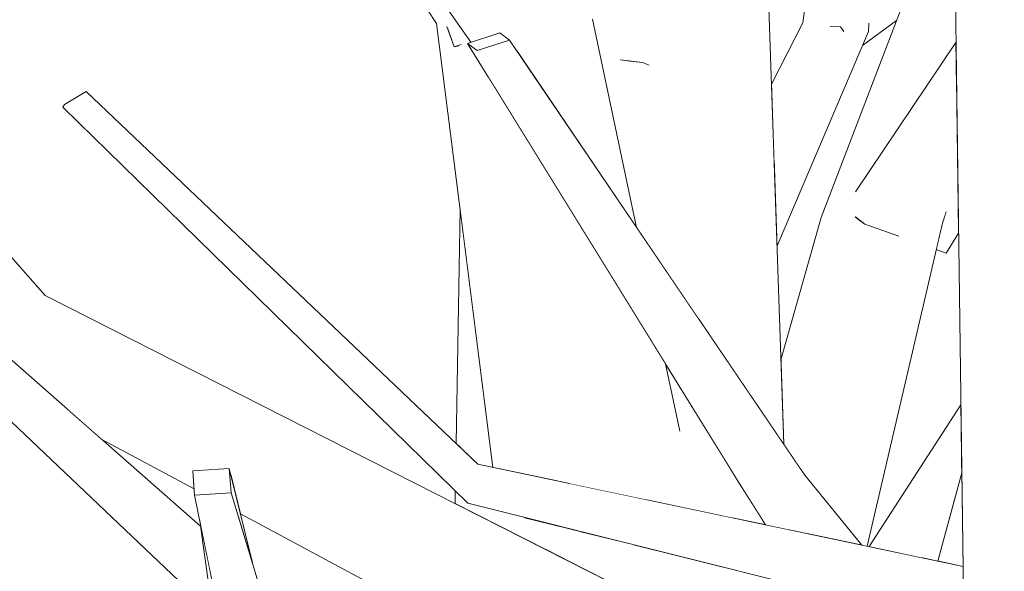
# Model space of a CAD drawing. Extents: x -289599 to -184549, y 66678 to 295474.
# Tile 11 of 256: x -282665 to -282562, y 71657 to 71714. Entities that reach past the tile are written whole.
import ezdxf

# ---------------------------------------------------------------- set-up
doc = ezdxf.new("R2010")
doc.units = 0
doc.header["$MEASUREMENT"] = 0
doc.linetypes.add('Wipeout_Contour', pattern=[1000, 0, -1000])
doc.layers.add('arch drzewa', color=8, linetype='Continuous')
doc.layers.add('arch drzewa_Nr_Pióra__4', color=8, linetype='Continuous', lineweight=9)

msp = doc.modelspace()

# ---------------------------------------------------------------- wipeouts: each hides what was drawn before it
at = {"color": 254, "linetype": 'Wipeout_Contour', "lineweight": 0, "ltscale": 2710848.248145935}
msp.add_wipeout([(-282590.53, 71741.1), (-282591.19, 71740.65), (-282586.45, 71671.6), (-282585.41, 71670.07), (-282587.76, 71738.52), (-282588.03, 71738.8), (-282588.3, 71737.74), (-282590, 71740.68)], dxfattribs=at).dxf.layer = 'arch drzewa'
at = {"color": 254, "linetype": 'Wipeout_Contour', "lineweight": 0, "ltscale": 1355494.440609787}
msp.add_wipeout([(-282619.69, 71670.15), (-282617.42, 71667.98), (-282615.85, 71667.65), (-282619.28, 71694.71)], dxfattribs=at).dxf.layer = 'arch drzewa'
at = {"color": 254, "linetype": 'Wipeout_Contour', "lineweight": 0, "ltscale": 1016464.237511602}
msp.add_wipeout([(-282569.3, 71657.86), (-282566.66, 71657.3), (-282566.79, 71667.07)], dxfattribs=at).dxf.layer = 'arch drzewa'
at = {"color": 254, "linetype": 'Wipeout_Contour', "lineweight": 0, "ltscale": 1694344.943711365}
msp.add_wipeout([(-282619.8, 71663.88), (-282610.35, 71659.09), (-282612.6, 71662.44), (-282618.48, 71663.9), (-282619.78, 71665.17)], dxfattribs=at).dxf.layer = 'arch drzewa'
at = {"color": 254, "linetype": 'Wipeout_Contour', "lineweight": 0, "ltscale": 1016523.642099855}
msp.add_wipeout([(-282587.32, 71661.65), (-282588.21, 71663.07), (-282588.16, 71661.83)], dxfattribs=at).dxf.layer = 'arch drzewa'
at = {"color": 254, "linetype": 'Wipeout_Contour', "lineweight": 0, "ltscale": 1355388.035752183}
msp.add_wipeout([(-282602.41, 71655.06), (-282588.33, 71647.93), (-282589.83, 71656.76), (-282601.15, 71659.58)], dxfattribs=at).dxf.layer = 'arch drzewa'

# ---------------------------------------------------------------- next in the draw order: wipeouts: each hides what was drawn before it
at = {"color": 254, "linetype": 'Wipeout_Contour', "lineweight": 0, "ltscale": 1355413.581330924}
msp.add_wipeout([(-282591.69, 71741.49), (-282588.74, 71674.97), (-282586.45, 71671.6), (-282591.19, 71740.65)], dxfattribs=at).dxf.layer = 'arch drzewa'
at = {"color": 254, "linetype": 'Wipeout_Contour', "lineweight": 0, "ltscale": 1694219.044102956}
msp.add_wipeout([(-282591.89, 71668.94), (-282590.78, 71662.38), (-282588.16, 71661.83), (-282588.21, 71663.07), (-282590.07, 71666)], dxfattribs=at).dxf.layer = 'arch drzewa'
at = {"color": 254, "linetype": 'Wipeout_Contour', "lineweight": 0, "ltscale": 1355346.09672055}
msp.add_wipeout([(-282583.23, 71666.85), (-282587.58, 71664.91), (-282582.89, 71660.72), (-282577.25, 71659.53)], dxfattribs=at).dxf.layer = 'arch drzewa'
at = {"color": 254, "linetype": 'Wipeout_Contour', "lineweight": 0, "ltscale": 1016468.311096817}
msp.add_wipeout([(-282567.44, 71664.7), (-282571.02, 71658.22), (-282569.3, 71657.86)], dxfattribs=at).dxf.layer = 'arch drzewa'
at = {"color": 254, "linetype": 'Wipeout_Contour', "lineweight": 0, "ltscale": 1355424.465061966}
msp.add_wipeout([(-282606.72, 71660.97), (-282605.88, 71656.82), (-282602.41, 71655.06), (-282601.15, 71659.58)], dxfattribs=at).dxf.layer = 'arch drzewa'

# ---------------------------------------------------------------- next in the draw order: wipeouts: each hides what was drawn before it
at = {"color": 254, "linetype": 'Wipeout_Contour', "lineweight": 0, "ltscale": 1355425.209732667}
msp.add_wipeout([(-282591.69, 71741.49), (-282599.1, 71711.45), (-282594.3, 71683.16), (-282588.74, 71674.97)], dxfattribs=at).dxf.layer = 'arch drzewa'
at = {"color": 254, "linetype": 'Wipeout_Contour', "lineweight": 0, "ltscale": 1694122.400449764}
msp.add_wipeout([(-282576.49, 71659.37), (-282571.02, 71658.22), (-282567.44, 71664.7), (-282566.79, 71667.07), (-282566.89, 71674.19)], dxfattribs=at).dxf.layer = 'arch drzewa'
at = {"color": 254, "linetype": 'Wipeout_Contour', "lineweight": 0, "ltscale": 1016516.031293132}
msp.add_wipeout([(-282582.89, 71660.72), (-282587.58, 71664.91), (-282584.83, 71661.13)], dxfattribs=at).dxf.layer = 'arch drzewa'
at = {"color": 254, "linetype": 'Wipeout_Contour', "lineweight": 0, "ltscale": 1355436.013090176}
msp.add_wipeout([(-282607.7, 71661.21), (-282606.64, 71657.21), (-282605.88, 71656.82), (-282606.72, 71660.97)], dxfattribs=at).dxf.layer = 'arch drzewa'

# ---------------------------------------------------------------- next in the draw order: wipeouts: each hides what was drawn before it
at = {"color": 254, "linetype": 'Wipeout_Contour', "lineweight": 0, "ltscale": 3388679.287912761}
msp.add_wipeout([(-282606.23, 71753.48), (-282607.26, 71754.3), (-282606.54, 71716.14), (-282605.42, 71714.54), (-282600.81, 71692.74), (-282594.3, 71683.16), (-282599.1, 71711.45), (-282599.54, 71709.74), (-282602.44, 71710.25), (-282600.64, 71720.56)], dxfattribs=at).dxf.layer = 'arch drzewa'
at = {"color": 254, "linetype": 'Wipeout_Contour', "lineweight": 0, "ltscale": 2033104.062873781}
msp.add_wipeout([(-282598.83, 71667.97), (-282599.85, 71664.29), (-282590.78, 71662.38), (-282591.89, 71668.94), (-282597.79, 71678.48), (-282596.35, 71671.67)], dxfattribs=at).dxf.layer = 'arch drzewa'
at = {"color": 254, "linetype": 'Wipeout_Contour', "lineweight": 0, "ltscale": 1355364.196063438}
msp.add_wipeout([(-282587.58, 71664.91), (-282590.07, 71666), (-282586.45, 71661.47), (-282584.83, 71661.13)], dxfattribs=at).dxf.layer = 'arch drzewa'
at = {"color": 254, "linetype": 'Wipeout_Contour', "lineweight": 0, "ltscale": 1355447.045590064}
msp.add_wipeout([(-282607.7, 71661.21), (-282612.6, 71662.44), (-282610.35, 71659.09), (-282606.64, 71657.21)], dxfattribs=at).dxf.layer = 'arch drzewa'

# ---------------------------------------------------------------- next in the draw order: wipeouts: each hides what was drawn before it
at = {"color": 254, "linetype": 'Wipeout_Contour', "lineweight": 0, "ltscale": 1016597.891490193}
msp.add_wipeout([(-282583.23, 71666.85), (-282614.12, 71712.34), (-282617.5, 71711.25)], dxfattribs=at).dxf.layer = 'arch drzewa'
at = {"color": 254, "linetype": 'Wipeout_Contour', "lineweight": 0, "ltscale": 1016525.048757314}
msp.add_wipeout([(-282590.07, 71666), (-282587.32, 71661.65), (-282586.45, 71661.47)], dxfattribs=at).dxf.layer = 'arch drzewa'

# ---------------------------------------------------------------- next in the draw order: wipeouts: each hides what was drawn before it
at = {"color": 254, "linetype": 'Wipeout_Contour', "lineweight": 0, "ltscale": 1016561.539803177}
msp.add_wipeout([(-282617.5, 71711.25), (-282587.58, 71664.91), (-282583.23, 71666.85)], dxfattribs=at).dxf.layer = 'arch drzewa'

# ---------------------------------------------------------------- next in the draw order: wipeouts: each hides what was drawn before it
at = {"color": 254, "linetype": 'Wipeout_Contour', "lineweight": 0, "ltscale": 2371922.271589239}
msp.add_wipeout([(-282583.43, 71714.14), (-282586.42, 71699.55), (-282586.12, 71690.81), (-282576.56, 71713.24), (-282578.81, 71713.53), (-282579.18, 71713.29), (-282580.24, 71713.72)], dxfattribs=at).dxf.layer = 'arch drzewa'
at = {"color": 254, "linetype": 'Wipeout_Contour', "lineweight": 0, "ltscale": 1016605.797024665}
msp.add_wipeout([(-282587.58, 71664.91), (-282617.5, 71711.25), (-282618.52, 71711.99)], dxfattribs=at).dxf.layer = 'arch drzewa'

# ---------------------------------------------------------------- next in the draw order: wipeouts: each hides what was drawn before it
at = {"color": 254, "linetype": 'Wipeout_Contour', "lineweight": 0, "ltscale": 1016548.343119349}
msp.add_wipeout([(-282586.7, 71707.74), (-282586.42, 71699.55), (-282583.43, 71714.14)], dxfattribs=at).dxf.layer = 'arch drzewa'
at = {"color": 254, "linetype": 'Wipeout_Contour', "lineweight": 0, "ltscale": 1016527.805919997}
msp.add_wipeout([(-282576.74, 71713.98), (-282576.56, 71713.24), (-282576.53, 71714.07)], dxfattribs=at).dxf.layer = 'arch drzewa'
at = {"color": 254, "linetype": 'Wipeout_Contour', "lineweight": 0, "ltscale": 1016569.193624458}
msp.add_wipeout([(-282618.52, 71711.99), (-282590.07, 71666), (-282587.58, 71664.91)], dxfattribs=at).dxf.layer = 'arch drzewa'
at = {"color": 254, "linetype": 'Wipeout_Contour', "lineweight": 0, "ltscale": 3388353.131555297}
msp.add_wipeout([(-282581.5, 71693.77), (-282583.67, 71667.5), (-282583.23, 71666.85), (-282577.25, 71659.53), (-282576.68, 71659.41), (-282568.83, 71693.2), (-282571.76, 71693.33), (-282573.55, 71691.89), (-282576.95, 71693.09), (-282577.63, 71693.6)], dxfattribs=at).dxf.layer = 'arch drzewa'

# ---------------------------------------------------------------- next in the draw order: wipeouts: each hides what was drawn before it
at = {"color": 254, "linetype": 'Wipeout_Contour', "lineweight": 0, "ltscale": 1355465.584336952}
msp.add_wipeout([(-282600.2, 71710.01), (-282592.68, 71742.8), (-282595.81, 71745.26), (-282598.27, 71731.72)], dxfattribs=at).dxf.layer = 'arch drzewa'
at = {"color": 254, "linetype": 'Wipeout_Contour', "lineweight": 0, "ltscale": 1694236.712743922}
msp.add_wipeout([(-282583.43, 71714.14), (-282580.35, 71713.74), (-282580.84, 71714.77), (-282577.52, 71717.21), (-282580.98, 71731.59)], dxfattribs=at).dxf.layer = 'arch drzewa'
at = {"color": 254, "linetype": 'Wipeout_Contour', "lineweight": 0, "ltscale": 1355522.78406907}
msp.add_wipeout([(-282615.13, 71713.08), (-282618.52, 71711.99), (-282617.5, 71711.25), (-282614.12, 71712.34)], dxfattribs=at).dxf.layer = 'arch drzewa'
at = {"color": 254, "linetype": 'Wipeout_Contour', "lineweight": 0, "ltscale": 1355439.122766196}
msp.add_wipeout([(-282615.34, 71706.85), (-282598.83, 71667.97), (-282596.35, 71671.67), (-282597.79, 71678.48)], dxfattribs=at).dxf.layer = 'arch drzewa'
at = {"color": 254, "linetype": 'Wipeout_Contour', "lineweight": 0, "ltscale": 1355364.501453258}
msp.add_wipeout([(-282585.71, 71678.89), (-282585.41, 71670.07), (-282583.67, 71667.5), (-282581.5, 71693.77)], dxfattribs=at).dxf.layer = 'arch drzewa'
at = {"color": 254, "linetype": 'Wipeout_Contour', "lineweight": 0, "ltscale": 1016490.30069007}
msp.add_wipeout([(-282568.83, 71693.2), (-282568.48, 71694.3), (-282568.68, 71694.21)], dxfattribs=at).dxf.layer = 'arch drzewa'
at = {"color": 254, "linetype": 'Wipeout_Contour', "lineweight": 0, "ltscale": 1016486.056419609}
msp.add_wipeout([(-282567.14, 71692.57), (-282568.44, 71690.07), (-282567.14, 71692.16)], dxfattribs=at).dxf.layer = 'arch drzewa'

# ---------------------------------------------------------------- next in the draw order: linework, layer by layer
at = {"layer": 'arch drzewa_Nr_Pióra__4', "linetype": 'Continuous'}
msp.add_line((-282586.7, 71707.74), (-282583.43, 71714.14), dxfattribs=at)

# ---------------------------------------------------------------- next in the draw order: wipeouts: each hides what was drawn before it
at = {"color": 254, "linetype": 'Wipeout_Contour', "lineweight": 0, "ltscale": 1016609.579998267}
msp.add_wipeout([(-282613.39, 71711.27), (-282600.81, 71692.74), (-282605.42, 71714.54)], dxfattribs=at).dxf.layer = 'arch drzewa'
at = {"color": 254, "linetype": 'Wipeout_Contour', "lineweight": 0, "ltscale": 1016529.878344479}
msp.add_wipeout([(-282576.74, 71713.98), (-282578.81, 71713.53), (-282576.56, 71713.24)], dxfattribs=at).dxf.layer = 'arch drzewa'

# ---------------------------------------------------------------- next in the draw order: wipeouts: each hides what was drawn before it
at = {"color": 254, "linetype": 'Wipeout_Contour', "lineweight": 0, "ltscale": 1355466.265461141}
msp.add_wipeout([(-282600.64, 71720.56), (-282602.44, 71710.25), (-282600.2, 71710.01), (-282598.27, 71731.72)], dxfattribs=at).dxf.layer = 'arch drzewa'
at = {"color": 254, "linetype": 'Wipeout_Contour', "lineweight": 0, "ltscale": 1694227.96141225}
msp.add_wipeout([(-282580.36, 71713.76), (-282580.35, 71713.74), (-282580.24, 71713.72), (-282579.18, 71713.29), (-282579.47, 71713.73)], dxfattribs=at).dxf.layer = 'arch drzewa'
at = {"color": 254, "linetype": 'Wipeout_Contour', "lineweight": 0, "ltscale": 1694326.681173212}
msp.add_wipeout([(-282616.35, 71708.49), (-282607.73, 71665.95), (-282599.85, 71664.29), (-282598.83, 71667.97), (-282615.34, 71706.85)], dxfattribs=at).dxf.layer = 'arch drzewa'

# ---------------------------------------------------------------- next in the draw order: wipeouts: each hides what was drawn before it
at = {"color": 254, "linetype": 'Wipeout_Contour', "lineweight": 0, "ltscale": 2372046.282414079}
msp.add_wipeout([(-282592.68, 71742.8), (-282600.2, 71710.01), (-282599.54, 71709.74), (-282599.1, 71711.45), (-282591.69, 71741.49), (-282591.19, 71740.65), (-282590.53, 71741.1)], dxfattribs=at).dxf.layer = 'arch drzewa'
at = {"color": 254, "linetype": 'Wipeout_Contour', "lineweight": 0, "ltscale": 3049581.714334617}
msp.add_wipeout([(-282571.69, 71719.45), (-282579.47, 71713.73), (-282579.18, 71713.29), (-282578.81, 71713.53), (-282576.74, 71713.98), (-282576.53, 71714.07), (-282576.56, 71713.24), (-282577.19, 71711.78), (-282573.62, 71714.4)], dxfattribs=at).dxf.layer = 'arch drzewa'
at = {"color": 254, "linetype": 'Wipeout_Contour', "lineweight": 0, "ltscale": 3388791.074044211}
msp.add_wipeout([(-282620.37, 71712.97), (-282621.73, 71714.07), (-282609.03, 71666.22), (-282607.73, 71665.95), (-282616.35, 71708.49), (-282617.85, 71710.91), (-282619.27, 71712.07), (-282619.19, 71711.85), (-282619.45, 71711.72), (-282619.9, 71711.65)], dxfattribs=at).dxf.layer = 'arch drzewa'

# ---------------------------------------------------------------- next in the draw order: wipeouts: each hides what was drawn before it
at = {"color": 254, "linetype": 'Wipeout_Contour', "lineweight": 0, "ltscale": 2033054.690651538}
msp.add_wipeout([(-282570.88, 71722.09), (-282580.84, 71714.77), (-282580.36, 71713.76), (-282579.47, 71713.73), (-282571.69, 71719.45), (-282570.73, 71721.95)], dxfattribs=at).dxf.layer = 'arch drzewa'
at = {"color": 254, "linetype": 'Wipeout_Contour', "lineweight": 0, "ltscale": 1016618.977771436}
msp.add_wipeout([(-282621.73, 71714.07), (-282615.85, 71667.65), (-282609.03, 71666.22)], dxfattribs=at).dxf.layer = 'arch drzewa'
at = {"color": 254, "linetype": 'Wipeout_Contour', "lineweight": 0, "ltscale": 1016595.368500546}
msp.add_wipeout([(-282600.2, 71710.01), (-282602.44, 71710.25), (-282599.54, 71709.74)], dxfattribs=at).dxf.layer = 'arch drzewa'

# ---------------------------------------------------------------- next in the draw order: linework, layer by layer
at = {"layer": 'arch drzewa_Nr_Pióra__4', "linetype": 'Continuous'}
for p, q in [((-282600.2, 71710.01), (-282602.55, 71710.26)), ((-282599.51, 71709.73), (-282600.2, 71710.01))]:
    msp.add_line(p, q, dxfattribs=at)

# ---------------------------------------------------------------- next in the draw order: wipeouts: each hides what was drawn before it
at = {"color": 254, "linetype": 'Wipeout_Contour', "lineweight": 0, "ltscale": 2033363.586156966}
msp.add_wipeout([(-282687.55, 71812.62), (-282618.15, 71712.11), (-282615.13, 71713.08), (-282614.12, 71712.34), (-282613.39, 71711.27), (-282605.42, 71714.54)], dxfattribs=at).dxf.layer = 'arch drzewa'
at = {"color": 254, "linetype": 'Wipeout_Contour', "lineweight": 0, "ltscale": 2371866.420267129}
msp.add_wipeout([(-282581.5, 71693.77), (-282577.63, 71693.6), (-282577.91, 71693.8), (-282577.84, 71696.56), (-282567.41, 71712.1), (-282567.5, 71718.8), (-282570.73, 71721.95)], dxfattribs=at).dxf.layer = 'arch drzewa'

# ---------------------------------------------------------------- next in the draw order: linework, layer by layer
at = {"layer": 'arch drzewa_Nr_Pióra__4', "linetype": 'Continuous'}
for p, q in [((-282583.43, 71714.14), (-282580.98, 71731.59)), ((-282600.81, 71692.74), (-282605.42, 71714.54)), ((-282579.47, 71713.73), (-282580.57, 71713.77)), ((-282579.13, 71713.22), (-282579.47, 71713.73)), ((-282576.56, 71713.24), (-282576.52, 71714.12)), ((-282615.13, 71713.08), (-282614.12, 71712.34))]:
    msp.add_line(p, q, dxfattribs=at)

# ---------------------------------------------------------------- next in the draw order: wipeouts: each hides what was drawn before it
at = {"color": 254, "linetype": 'Wipeout_Contour', "lineweight": 0, "ltscale": 2711137.9807653}
msp.add_wipeout([(-282618.15, 71712.11), (-282668.72, 71785.35), (-282621.73, 71714.07), (-282620.37, 71712.97), (-282620.64, 71713.71), (-282619.27, 71712.07), (-282617.85, 71710.91), (-282618.52, 71711.99)], dxfattribs=at).dxf.layer = 'arch drzewa'
at = {"color": 254, "linetype": 'Wipeout_Contour', "lineweight": 0, "ltscale": 1016493.58678993}
msp.add_wipeout([(-282568.68, 71694.21), (-282571.76, 71693.33), (-282568.83, 71693.2)], dxfattribs=at).dxf.layer = 'arch drzewa'

# ---------------------------------------------------------------- next in the draw order: linework, layer by layer
at = {"layer": 'arch drzewa_Nr_Pióra__4', "linetype": 'Continuous'}
for p, q in [((-282621.73, 71714.07), (-282668.72, 71785.35)), ((-282618.52, 71711.99), (-282615.13, 71713.08)), ((-282614.12, 71712.34), (-282617.5, 71711.25)), ((-282617.5, 71711.25), (-282618.52, 71711.99))]:
    msp.add_line(p, q, dxfattribs=at)

# ---------------------------------------------------------------- next in the draw order: wipeouts: each hides what was drawn before it
at = {"color": 254, "linetype": 'Wipeout_Contour', "lineweight": 0, "ltscale": 1355536.568334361}
msp.add_wipeout([(-282619.27, 71712.07), (-282620.64, 71713.71), (-282619.9, 71711.65), (-282619.19, 71711.85)], dxfattribs=at).dxf.layer = 'arch drzewa'
at = {"color": 254, "linetype": 'Wipeout_Contour', "lineweight": 0, "ltscale": 3388316.370519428}
msp.add_wipeout([(-282576.95, 71693.09), (-282573.55, 71691.89), (-282571.76, 71693.33), (-282568.68, 71694.21), (-282568.48, 71694.3), (-282568.83, 71693.2), (-282569.47, 71690.44), (-282568.44, 71690.07), (-282567.14, 71692.57), (-282567.36, 71707.98)], dxfattribs=at).dxf.layer = 'arch drzewa'

# ---------------------------------------------------------------- next in the draw order: linework, layer by layer
at = {"layer": 'arch drzewa_Nr_Pióra__4', "linetype": 'Continuous'}
msp.add_line((-282568.44, 71690.07), (-282569.47, 71690.44), dxfattribs=at)

# ---------------------------------------------------------------- next in the draw order: wipeouts: each hides what was drawn before it
at = {"color": 254, "linetype": 'Wipeout_Contour', "lineweight": 0, "ltscale": 1016651.229950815}
msp.add_wipeout([(-282619.19, 71711.85), (-282619.9, 71711.65), (-282619.45, 71711.72)], dxfattribs=at).dxf.layer = 'arch drzewa'
at = {"color": 254, "linetype": 'Wipeout_Contour', "lineweight": 0, "ltscale": 1016502.859615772}
msp.add_wipeout([(-282567.36, 71708.28), (-282576.95, 71693.09), (-282567.36, 71707.98)], dxfattribs=at).dxf.layer = 'arch drzewa'

# ---------------------------------------------------------------- next in the draw order: linework, layer by layer
at = {"layer": 'arch drzewa_Nr_Pióra__4', "linetype": 'Continuous'}
for p, q in [((-282618.15, 71712.11), (-282687.55, 71812.62)), ((-282619.9, 71711.65), (-282620.65, 71713.76)), ((-282619.15, 71711.86), (-282619.9, 71711.65)), ((-282619.9, 71711.65), (-282619.42, 71711.73))]:
    msp.add_line(p, q, dxfattribs=at)

# ---------------------------------------------------------------- next in the draw order: wipeouts: each hides what was drawn before it
at = {"color": 254, "linetype": 'Wipeout_Contour', "lineweight": 0, "ltscale": 1694181.470635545}
msp.add_wipeout([(-282577.91, 71693.8), (-282576.95, 71693.09), (-282567.36, 71708.28), (-282567.41, 71712.1), (-282577.84, 71696.56)], dxfattribs=at).dxf.layer = 'arch drzewa'

# ---------------------------------------------------------------- next in the draw order: linework, layer by layer
at = {"layer": 'arch drzewa_Nr_Pióra__4', "linetype": 'Continuous'}
for p, q in [((-282586.12, 71690.81), (-282576.56, 71713.24)), ((-282576.95, 71693.09), (-282577.96, 71693.84)), ((-282568.83, 71693.2), (-282568.45, 71694.38)), ((-282573.4, 71691.83), (-282576.95, 71693.09))]:
    msp.add_line(p, q, dxfattribs=at)

# ---------------------------------------------------------------- next in the draw order: wipeouts: each hides what was drawn before it
at = {"color": 254, "linetype": 'Wipeout_Contour', "lineweight": 0, "ltscale": 1016470.698060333}
msp.add_wipeout([(-282556.48, 71656.11), (-282558.48, 71719.01), (-282567.5, 71718.8)], dxfattribs=at).dxf.layer = 'arch drzewa'

# ---------------------------------------------------------------- next in the draw order: wipeouts: each hides what was drawn before it
at = {"color": 254, "linetype": 'Wipeout_Contour', "lineweight": 0, "ltscale": 1016462.344016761}
msp.add_wipeout([(-282556.48, 71656.11), (-282567.5, 71718.8), (-282566.61, 71653.46)], dxfattribs=at).dxf.layer = 'arch drzewa'

# ---------------------------------------------------------------- next in the draw order: linework, layer by layer
at = {"layer": 'arch drzewa_Nr_Pióra__4', "linetype": 'Continuous'}
msp.add_line((-282568.44, 71690.07), (-282567.14, 71692.16), dxfattribs=at)

# ---------------------------------------------------------------- next in the draw order: wipeouts: each hides what was drawn before it
at = {"color": 254, "linetype": 'Wipeout_Contour', "lineweight": 0, "ltscale": 2032712.852508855}
msp.add_wipeout([(-282576, 71812.62), (-282506.6, 71712.11), (-282503.59, 71713.08), (-282502.57, 71712.34), (-282501.84, 71711.27), (-282493.87, 71714.54)], dxfattribs=at).dxf.layer = 'arch drzewa'
at = {"color": 254, "linetype": 'Wipeout_Contour', "lineweight": 0, "ltscale": 1355382.740587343}
msp.add_wipeout([(-282617.42, 71667.98), (-282618.85, 71665.27), (-282566.66, 71656.99), (-282566.66, 71657.3)], dxfattribs=at).dxf.layer = 'arch drzewa'

# ---------------------------------------------------------------- next in the draw order: linework, layer by layer
at = {"layer": 'arch drzewa_Nr_Pióra__4', "linetype": 'Continuous'}
for p, q in [((-282581.5, 71693.77), (-282570.73, 71721.95)), ((-282577.19, 71711.78), (-282573.62, 71714.4)), ((-282577.9, 71696.48), (-282567.41, 71712.1))]:
    msp.add_line(p, q, dxfattribs=at)

# ---------------------------------------------------------------- next in the draw order: wipeouts: each hides what was drawn before it
at = {"color": 254, "linetype": 'Wipeout_Contour', "lineweight": 0, "ltscale": 1016713.795207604}
msp.add_wipeout([(-282617.42, 71667.98), (-282658.4, 71706.97), (-282660.65, 71705.62)], dxfattribs=at).dxf.layer = 'arch drzewa'
at = {"color": 254, "linetype": 'Wipeout_Contour', "lineweight": 0, "ltscale": 1355329.802305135}
msp.add_wipeout([(-282618.85, 71665.27), (-282566.59, 71653.44), (-282566.61, 71653.46), (-282566.66, 71656.99)], dxfattribs=at).dxf.layer = 'arch drzewa'

# ---------------------------------------------------------------- next in the draw order: wipeouts: each hides what was drawn before it
at = {"color": 254, "linetype": 'Wipeout_Contour', "lineweight": 0, "ltscale": 1355380.832555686}
msp.add_wipeout([(-282618.85, 71665.27), (-282618.48, 71663.9), (-282566.49, 71653.33), (-282566.59, 71653.44)], dxfattribs=at).dxf.layer = 'arch drzewa'

# ---------------------------------------------------------------- next in the draw order: wipeouts: each hides what was drawn before it
at = {"color": 254, "linetype": 'Wipeout_Contour', "lineweight": 0, "ltscale": 1016666.274070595}
msp.add_wipeout([(-282660.65, 71705.62), (-282618.85, 71665.27), (-282617.42, 71667.98)], dxfattribs=at).dxf.layer = 'arch drzewa'
at = {"color": 254, "linetype": 'Wipeout_Contour', "lineweight": 0, "ltscale": 1016505.386010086}
msp.add_wipeout([(-282618.48, 71663.9), (-282563.62, 71650.22), (-282566.49, 71653.33)], dxfattribs=at).dxf.layer = 'arch drzewa'

# ---------------------------------------------------------------- next in the draw order: wipeouts: each hides what was drawn before it
at = {"color": 254, "linetype": 'Wipeout_Contour', "lineweight": 0, "ltscale": 1016716.491374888}
msp.add_wipeout([(-282618.85, 71665.27), (-282660.65, 71705.62), (-282660.83, 71705.32)], dxfattribs=at).dxf.layer = 'arch drzewa'

# ---------------------------------------------------------------- next in the draw order: wipeouts: each hides what was drawn before it
at = {"color": 254, "linetype": 'Wipeout_Contour', "lineweight": 0, "ltscale": 1016666.480625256}
msp.add_wipeout([(-282660.83, 71705.32), (-282618.48, 71663.9), (-282618.85, 71665.27)], dxfattribs=at).dxf.layer = 'arch drzewa'

# ---------------------------------------------------------------- next in the draw order: linework, layer by layer
at = {"layer": 'arch drzewa_Nr_Pióra__4', "linetype": 'Continuous'}
for p, q in [((-282658.4, 71706.97), (-282660.65, 71705.62)), ((-282660.65, 71705.62), (-282660.83, 71705.32))]:
    msp.add_line(p, q, dxfattribs=at)

# ---------------------------------------------------------------- next in the draw order: wipeouts: each hides what was drawn before it
at = {"color": 254, "linetype": 'Wipeout_Contour', "lineweight": 0, "ltscale": 3050091.357024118}
msp.add_wipeout([(-282666.91, 71681.25), (-282666.16, 71678.86), (-282665.62, 71678.36), (-282660.5, 71673.86), (-282644.69, 71667.46), (-282643.42, 71667.54), (-282643.26, 71666.89), (-282556.47, 71631.77), (-282662.69, 71685.62)], dxfattribs=at).dxf.layer = 'arch drzewa'

# ---------------------------------------------------------------- next in the draw order: linework, layer by layer
at = {"layer": 'arch drzewa_Nr_Pióra__4', "linetype": 'Continuous'}
for p, q in [((-282585.41, 71670.07), (-282587.76, 71738.52)), ((-282615.85, 71667.65), (-282621.73, 71714.07)), ((-282619.69, 71670.15), (-282619.28, 71694.71)), ((-282585.71, 71678.89), (-282581.5, 71693.77)), ((-282596.3, 71671.45), (-282597.79, 71678.48))]:
    msp.add_line(p, q, dxfattribs=at)

# ---------------------------------------------------------------- next in the draw order: wipeouts: each hides what was drawn before it
at = {"color": 254, "linetype": 'Wipeout_Contour', "lineweight": 0, "ltscale": 1016777.969045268}
msp.add_wipeout([(-282671.44, 71695.54), (-282670.2, 71691.62), (-282662.69, 71685.62)], dxfattribs=at).dxf.layer = 'arch drzewa'
at = {"color": 254, "linetype": 'Wipeout_Contour', "lineweight": 0, "ltscale": 1694523.162364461}
msp.add_wipeout([(-282660.5, 71673.86), (-282656.76, 71670.58), (-282647.11, 71665.4), (-282647.24, 71667.3), (-282644.69, 71667.46)], dxfattribs=at).dxf.layer = 'arch drzewa'
at = {"color": 254, "linetype": 'Wipeout_Contour', "lineweight": 0, "ltscale": 2371953.022986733}
msp.add_wipeout([(-282556.47, 71631.77), (-282643.26, 71666.89), (-282642.26, 71662.81), (-282601.3, 71640.85), (-282599.54, 71640.5), (-282598.7, 71639.46), (-282570.04, 71624.1)], dxfattribs=at).dxf.layer = 'arch drzewa'

# ---------------------------------------------------------------- next in the draw order: linework, layer by layer
at = {"layer": 'arch drzewa_Nr_Pióra__4', "linetype": 'Continuous'}
for p, q in [((-282566.61, 71653.46), (-282567.5, 71718.8)), ((-282583.23, 71666.85), (-282614.12, 71712.34)), ((-282590.07, 71666), (-282618.52, 71711.99)), ((-282576.68, 71659.41), (-282568.83, 71693.2)), ((-282576.49, 71659.37), (-282566.89, 71674.19)), ((-282566.66, 71657.3), (-282617.42, 71667.98)), ((-282577.25, 71659.53), (-282583.23, 71666.85)), ((-282569.3, 71657.86), (-282566.79, 71667.07)), ((-282587.32, 71661.65), (-282590.07, 71666)), ((-282619.8, 71663.88), (-282619.78, 71665.17)), ((-282563.62, 71650.22), (-282618.48, 71663.9))]:
    msp.add_line(p, q, dxfattribs=at)

# ---------------------------------------------------------------- next in the draw order: wipeouts: each hides what was drawn before it
at = {"color": 254, "linetype": 'Wipeout_Contour', "lineweight": 0, "ltscale": 1016770.473044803}
msp.add_wipeout([(-282670.2, 71691.62), (-282666.91, 71681.25), (-282662.69, 71685.62)], dxfattribs=at).dxf.layer = 'arch drzewa'
at = {"color": 254, "linetype": 'Wipeout_Contour', "lineweight": 0, "ltscale": 1355642.718991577}
msp.add_wipeout([(-282666.15, 71678.82), (-282671.21, 71677.15), (-282646.05, 71658.73), (-282646.44, 71661.51)], dxfattribs=at).dxf.layer = 'arch drzewa'

# ---------------------------------------------------------------- next in the draw order: linework, layer by layer
at = {"layer": 'arch drzewa_Nr_Pióra__4', "linetype": 'Continuous'}
msp.add_line((-282662.69, 71685.62), (-282671.44, 71695.54), dxfattribs=at)

# ---------------------------------------------------------------- next in the draw order: wipeouts: each hides what was drawn before it
at = {"color": 254, "linetype": 'Wipeout_Contour', "lineweight": 0, "ltscale": 1016718.231404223}
msp.add_wipeout([(-282671.21, 71677.15), (-282645.18, 71652.46), (-282646.05, 71658.73)], dxfattribs=at).dxf.layer = 'arch drzewa'

# ---------------------------------------------------------------- next in the draw order: wipeouts: each hides what was drawn before it
at = {"color": 254, "linetype": 'Wipeout_Contour', "lineweight": 0, "ltscale": 1016685.528927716}
msp.add_wipeout([(-282646.52, 71662.11), (-282645.17, 71652.37), (-282643.72, 71648.4)], dxfattribs=at).dxf.layer = 'arch drzewa'

# ---------------------------------------------------------------- next in the draw order: wipeouts: each hides what was drawn before it
at = {"color": 254, "linetype": 'Wipeout_Contour', "lineweight": 0, "ltscale": 1016684.087005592}
msp.add_wipeout([(-282643.42, 71667.54), (-282643.24, 71664.98), (-282641, 71657.66)], dxfattribs=at).dxf.layer = 'arch drzewa'

# ---------------------------------------------------------------- next in the draw order: wipeouts: each hides what was drawn before it
at = {"color": 254, "linetype": 'Wipeout_Contour', "lineweight": 0, "ltscale": 1016683.152633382}
msp.add_wipeout([(-282638.56, 71649.67), (-282643.24, 71664.98), (-282647.06, 71664.74)], dxfattribs=at).dxf.layer = 'arch drzewa'

# ---------------------------------------------------------------- next in the draw order: wipeouts: each hides what was drawn before it
at = {"color": 254, "linetype": 'Wipeout_Contour', "lineweight": 0, "ltscale": 1016679.477941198}
msp.add_wipeout([(-282647.06, 71664.74), (-282643.72, 71648.4), (-282638.56, 71649.67)], dxfattribs=at).dxf.layer = 'arch drzewa'

# ---------------------------------------------------------------- next in the draw order: linework, layer by layer
at = {"layer": 'arch drzewa_Nr_Pióra__4', "linetype": 'Continuous'}
for p, q in [((-282601.3, 71640.85), (-282642.26, 71662.81)), ((-282645.17, 71652.37), (-282646.52, 71662.11))]:
    msp.add_line(p, q, dxfattribs=at)

# ---------------------------------------------------------------- next in the draw order: wipeouts: each hides what was drawn before it
at = {"color": 254, "linetype": 'Wipeout_Contour', "lineweight": 0, "ltscale": 1355592.266654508}
msp.add_wipeout([(-282647.06, 71664.74), (-282643.24, 71664.98), (-282643.42, 71667.54), (-282647.24, 71667.3)], dxfattribs=at).dxf.layer = 'arch drzewa'

# ---------------------------------------------------------------- next in the draw order: linework, layer by layer
at = {"layer": 'arch drzewa_Nr_Pióra__4', "linetype": 'Continuous'}
for p, q in [((-282617.42, 71667.98), (-282658.4, 71706.97)), ((-282618.48, 71663.9), (-282660.83, 71705.32)), ((-282556.47, 71631.77), (-282662.69, 71685.62)), ((-282646.44, 71661.51), (-282666.15, 71678.82)), ((-282645.18, 71652.46), (-282671.21, 71677.15)), ((-282647.11, 71665.4), (-282656.76, 71670.58)), ((-282647.24, 71667.3), (-282643.42, 71667.54)), ((-282647.06, 71664.74), (-282647.24, 71667.3)), ((-282647.23, 71667.26), (-282647.24, 71667.3)), ((-282647.23, 71667.25), (-282647.23, 71667.26)), ((-282643.42, 71667.54), (-282643.24, 71664.98)), ((-282641, 71657.66), (-282643.42, 71667.54)), ((-282643.24, 71664.98), (-282647.06, 71664.74)), ((-282638.56, 71649.67), (-282643.24, 71664.98)), ((-282643.72, 71648.4), (-282647.06, 71664.74))]:
    msp.add_line(p, q, dxfattribs=at)

doc.saveas('drawing.dxf')
